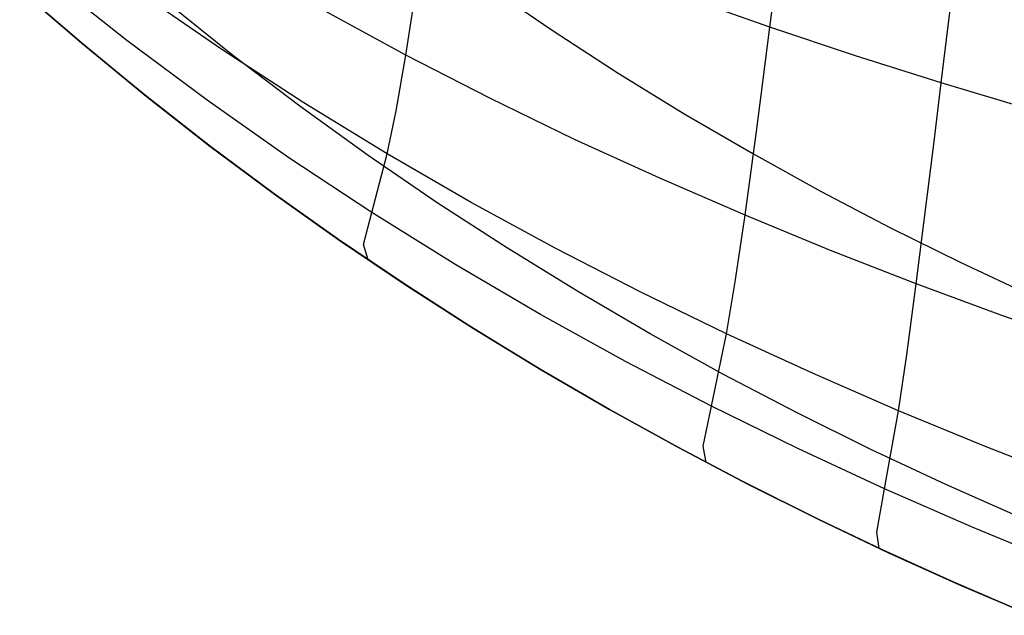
# Model space of a CAD drawing. Header units: millimetres. Extents: x -58 to 58, y -58 to 57.
# Tile 57 of 102: x -12.94 to -9.58, y 47.29 to 49.32. Entities that reach past the tile are written whole.
import ezdxf

# ---------------------------------------------------------------- set-up
doc = ezdxf.new("R2010")
doc.units = ezdxf.units.MM
doc.header["$MEASUREMENT"] = 0
doc.layers.add('Predefinito', color=5, linetype='Continuous')

msp = doc.modelspace()

# ---------------------------------------------------------------- linework, layer by layer
at = {"layer": 'Predefinito', "extrusion": (0.7589585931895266, -0.6511388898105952, 0)}
msp.add_lwpolyline([(30.08194294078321, 320.0000000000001), (30.05974699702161, 319.9997536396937), (30.03736269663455, 319.9990058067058), (30.01480470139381, 319.9977436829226), (29.9920885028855, 319.995954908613), (29.96923041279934, 319.9936276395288), (29.94624754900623, 319.9907506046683), (29.92315781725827, 319.9873131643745), (29.89997988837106, 319.9833053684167), (29.87673317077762, 319.9787180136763), (29.85343777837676, 319.9735427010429), (29.83011449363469, 319.9677718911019), (29.80678472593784, 319.9613989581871), (29.78347046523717, 319.9544182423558), (29.76019423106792, 319.9468250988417), (29.73697901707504, 319.9386159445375), (29.71384823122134, 319.9297883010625), (29.69082563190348, 319.9203408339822), (29.66793526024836, 319.9102733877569), (29.64520136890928, 319.8995870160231), (29.6226483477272, 319.8882840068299), (29.60030064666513, 319.8763679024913), (29.57818269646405, 319.8638435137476), (29.55631882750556, 319.8507169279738), (29.53473318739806, 319.8369955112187), (29.51344965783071, 319.8226879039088), (29.49249177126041, 319.8078040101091), (29.47188262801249, 319.7923549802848), (29.45164481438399, 319.7763531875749), (29.43180032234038, 319.7598121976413), (29.41237047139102, 319.7427467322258), (29.39337583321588, 319.7251726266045), (29.37483615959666, 319.7071067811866), (29.35677031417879, 319.6885671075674), (29.33919620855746, 319.6695724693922), (29.32213074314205, 319.6501426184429), (29.30558975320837, 319.6302981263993), (29.28958796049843, 319.6100603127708), (29.27413893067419, 319.5894511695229), (29.25925503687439, 319.5684932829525), (29.24494742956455, 319.5472097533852), (29.23122601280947, 319.5256241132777), (29.21809942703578, 319.5037602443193), (29.2055750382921, 319.4816422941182), (29.19365893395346, 319.4592945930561), (29.18235592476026, 319.4367415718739), (29.17166955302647, 319.4140076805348), (29.16160210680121, 319.3911173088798), (29.15215463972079, 319.3680947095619), (29.1433269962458, 319.3449639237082), (29.13511784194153, 319.3217487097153), (29.12752469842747, 319.2984724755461), (29.12054398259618, 319.2751582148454), (29.11417104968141, 319.2518284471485), (29.10840023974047, 319.2285051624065), (29.10322492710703, 319.2052097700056), (29.09863757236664, 319.1819630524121), (29.09462977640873, 319.1587851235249), (29.09119233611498, 319.1356953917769), (29.08831530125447, 319.1127125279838), (29.08598803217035, 319.0898544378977), (29.08419925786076, 319.0671382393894), (29.08293713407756, 319.0445802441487), (29.08218930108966, 319.0221959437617), (29.08194294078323, 319)], dxfattribs=at)
at = {"layer": 'Predefinito', "extrusion": (0.7632151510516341, -0.6461444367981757, 0)}
msp.add_lwpolyline([(30.35546501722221, 320), (30.33326907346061, 319.9997536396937), (30.31088477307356, 319.9990058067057), (30.28832677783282, 319.9977436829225), (30.26561057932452, 319.9959549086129), (30.24275248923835, 319.9936276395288), (30.21976962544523, 319.9907506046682), (30.19667989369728, 319.9873131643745), (30.17350196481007, 319.9833053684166), (30.15025524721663, 319.9787180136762), (30.12695985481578, 319.9735427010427), (30.1036365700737, 319.9677718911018), (30.08030680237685, 319.961398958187), (30.05699254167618, 319.9544182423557), (30.03371630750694, 319.9468250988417), (30.01050109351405, 319.9386159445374), (29.98737030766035, 319.9297883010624), (29.96434770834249, 319.920340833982), (29.94145733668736, 319.9102733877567), (29.91872344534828, 319.899587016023), (29.89617042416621, 319.8882840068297), (29.87382272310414, 319.8763679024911), (29.85170477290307, 319.8638435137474), (29.82984090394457, 319.8507169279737), (29.80825526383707, 319.8369955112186), (29.78697173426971, 319.8226879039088), (29.76601384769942, 319.807804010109), (29.74540470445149, 319.7923549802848), (29.72516689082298, 319.7763531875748), (29.70532239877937, 319.7598121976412), (29.68589254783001, 319.7427467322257), (29.66689790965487, 319.7251726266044), (29.64835823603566, 319.7071067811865), (29.63029239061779, 319.6885671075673), (29.61271828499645, 319.6695724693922), (29.59565281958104, 319.6501426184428), (29.57911182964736, 319.6302981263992), (29.56311003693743, 319.6100603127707), (29.5476610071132, 319.5894511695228), (29.53277711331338, 319.5684932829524), (29.51846950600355, 319.5472097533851), (29.50474808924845, 319.5256241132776), (29.49162150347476, 319.5037602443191), (29.47909711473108, 319.481642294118), (29.46718101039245, 319.459294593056), (29.45587800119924, 319.4367415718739), (29.44519162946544, 319.4140076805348), (29.43512418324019, 319.3911173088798), (29.42567671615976, 319.3680947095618), (29.41684907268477, 319.3449639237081), (29.4086399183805, 319.3217487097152), (29.40104677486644, 319.298472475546), (29.39406605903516, 319.2751582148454), (29.38769312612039, 319.2518284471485), (29.38192231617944, 319.2285051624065), (29.376747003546, 319.2052097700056), (29.37215964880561, 319.1819630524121), (29.3681518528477, 319.1587851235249), (29.36471441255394, 319.135695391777), (29.36183737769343, 319.1127125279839), (29.35951010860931, 319.0898544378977), (29.35772133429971, 319.0671382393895), (29.35645921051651, 319.0445802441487), (29.35571137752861, 319.0221959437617), (29.35546501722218, 319)], dxfattribs=at)
at = {"layer": 'Predefinito', "extrusion": (0.771603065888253, -0.6361043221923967, 0)}
msp.add_lwpolyline([(30.89552930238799, 320), (30.87333335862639, 319.9997536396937), (30.85094905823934, 319.9990058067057), (30.82839106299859, 319.9977436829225), (30.8056748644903, 319.9959549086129), (30.78281677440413, 319.9936276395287), (30.75983391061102, 319.9907506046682), (30.73674417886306, 319.9873131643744), (30.71356624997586, 319.9833053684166), (30.69031953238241, 319.9787180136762), (30.66702413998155, 319.9735427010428), (30.64370085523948, 319.9677718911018), (30.62037108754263, 319.961398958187), (30.59705682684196, 319.9544182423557), (30.57378059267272, 319.9468250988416), (30.55056537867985, 319.9386159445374), (30.52743459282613, 319.9297883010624), (30.50441199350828, 319.920340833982), (30.48152162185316, 319.9102733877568), (30.45878773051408, 319.899587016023), (30.43623470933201, 319.8882840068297), (30.41388700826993, 319.8763679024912), (30.39176905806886, 319.8638435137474), (30.36990518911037, 319.8507169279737), (30.34831954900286, 319.8369955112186), (30.3270360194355, 319.8226879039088), (30.3060781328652, 319.807804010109), (30.28546898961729, 319.7923549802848), (30.26523117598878, 319.7763531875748), (30.24538668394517, 319.7598121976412), (30.22595683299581, 319.7427467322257), (30.20696219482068, 319.7251726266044), (30.18842252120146, 319.7071067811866), (30.17035667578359, 319.6885671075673), (30.15278257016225, 319.6695724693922), (30.13571710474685, 319.6501426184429), (30.11917611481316, 319.6302981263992), (30.10317432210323, 319.6100603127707), (30.08772529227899, 319.5894511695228), (30.07284139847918, 319.5684932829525), (30.05853379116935, 319.5472097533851), (30.04481237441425, 319.5256241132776), (30.03168578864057, 319.5037602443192), (30.01916139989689, 319.4816422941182), (30.00724529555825, 319.459294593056), (29.99594228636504, 319.4367415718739), (29.98525591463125, 319.4140076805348), (29.975188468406, 319.3911173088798), (29.96574100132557, 319.3680947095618), (29.95691335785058, 319.3449639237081), (29.94870420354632, 319.3217487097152), (29.94111106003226, 319.298472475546), (29.93413034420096, 319.2751582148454), (29.92775741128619, 319.2518284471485), (29.92198660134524, 319.2285051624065), (29.9168112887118, 319.2052097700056), (29.91222393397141, 319.1819630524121), (29.90821613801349, 319.1587851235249), (29.90477869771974, 319.1356953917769), (29.90190166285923, 319.1127125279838), (29.8995743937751, 319.0898544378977), (29.89778561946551, 319.0671382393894), (29.89652349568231, 319.0445802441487), (29.89577566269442, 319.0221959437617), (29.89552930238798, 319)], dxfattribs=at)
at = {"layer": 'Predefinito', "extrusion": (0.7878870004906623, -0.615819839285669, 0)}
msp.add_lwpolyline([(31.94824210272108, 320), (31.92604615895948, 319.9997536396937), (31.90366185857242, 319.9990058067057), (31.88110386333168, 319.9977436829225), (31.85838766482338, 319.9959549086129), (31.83552957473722, 319.9936276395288), (31.8125467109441, 319.9907506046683), (31.78945697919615, 319.9873131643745), (31.76627905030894, 319.9833053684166), (31.74303233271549, 319.9787180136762), (31.71973694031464, 319.9735427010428), (31.69641365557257, 319.9677718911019), (31.67308388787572, 319.9613989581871), (31.64976962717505, 319.9544182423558), (31.62649339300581, 319.9468250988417), (31.60327817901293, 319.9386159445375), (31.58014739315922, 319.9297883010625), (31.55712479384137, 319.9203408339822), (31.53423442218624, 319.9102733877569), (31.51150053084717, 319.8995870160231), (31.4889475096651, 319.8882840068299), (31.46659980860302, 319.8763679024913), (31.44448185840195, 319.8638435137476), (31.42261798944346, 319.8507169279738), (31.40103234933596, 319.8369955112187), (31.37974881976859, 319.8226879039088), (31.3587909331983, 319.8078040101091), (31.33818178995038, 319.7923549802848), (31.31794397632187, 319.7763531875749), (31.29809948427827, 319.7598121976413), (31.27866963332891, 319.7427467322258), (31.25967499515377, 319.7251726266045), (31.24113532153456, 319.7071067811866), (31.2230694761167, 319.6885671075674), (31.20549537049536, 319.6695724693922), (31.18842990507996, 319.6501426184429), (31.17188891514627, 319.6302981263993), (31.15588712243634, 319.6100603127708), (31.14043809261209, 319.5894511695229), (31.12555419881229, 319.5684932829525), (31.11124659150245, 319.5472097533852), (31.09752517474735, 319.5256241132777), (31.08439858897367, 319.5037602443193), (31.07187420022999, 319.4816422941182), (31.05995809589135, 319.4592945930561), (31.04865508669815, 319.4367415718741), (31.03796871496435, 319.414007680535), (31.0279012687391, 319.3911173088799), (31.01845380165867, 319.3680947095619), (31.00962615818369, 319.3449639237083), (31.00141700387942, 319.3217487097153), (30.99382386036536, 319.2984724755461), (30.98684314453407, 319.2751582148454), (30.9804702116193, 319.2518284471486), (30.97469940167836, 319.2285051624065), (30.96952408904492, 319.2052097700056), (30.96493673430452, 319.1819630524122), (30.96092893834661, 319.158785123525), (30.95749149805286, 319.135695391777), (30.95461446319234, 319.1127125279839), (30.95228719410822, 319.0898544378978), (30.95049841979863, 319.0671382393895), (30.94923629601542, 319.0445802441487), (30.94848846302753, 319.0221959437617), (30.9482421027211, 319)], dxfattribs=at)
at = {"layer": 'Predefinito', "extrusion": (0.7957818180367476, -0.605583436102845, 0)}
msp.add_lwpolyline([(32.46077312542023, 320), (32.43857718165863, 319.9997536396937), (32.41619288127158, 319.9990058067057), (32.39363488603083, 319.9977436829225), (32.37091868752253, 319.9959549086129), (32.34806059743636, 319.9936276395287), (32.32507773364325, 319.9907506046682), (32.3019880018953, 319.9873131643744), (32.27881007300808, 319.9833053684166), (32.25556335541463, 319.9787180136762), (32.23226796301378, 319.9735427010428), (32.20894467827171, 319.9677718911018), (32.18561491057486, 319.961398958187), (32.16230064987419, 319.9544182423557), (32.13902441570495, 319.9468250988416), (32.11580920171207, 319.9386159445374), (32.09267841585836, 319.9297883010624), (32.0696558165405, 319.920340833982), (32.04676544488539, 319.9102733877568), (32.0240315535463, 319.899587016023), (32.00147853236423, 319.8882840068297), (31.97913083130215, 319.8763679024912), (31.95701288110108, 319.8638435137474), (31.93514901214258, 319.8507169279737), (31.91356337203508, 319.8369955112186), (31.89227984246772, 319.8226879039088), (31.87132195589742, 319.807804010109), (31.8507128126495, 319.7923549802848), (31.830474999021, 319.7763531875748), (31.81063050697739, 319.7598121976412), (31.79120065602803, 319.7427467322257), (31.77220601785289, 319.7251726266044), (31.75366634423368, 319.7071067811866), (31.73560049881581, 319.6885671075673), (31.71802639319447, 319.6695724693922), (31.70096092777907, 319.6501426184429), (31.68441993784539, 319.6302981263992), (31.66841814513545, 319.6100603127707), (31.65296911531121, 319.5894511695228), (31.6380852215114, 319.5684932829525), (31.62377761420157, 319.5472097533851), (31.61005619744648, 319.5256241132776), (31.59692961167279, 319.5037602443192), (31.58440522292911, 319.4816422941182), (31.57248911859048, 319.459294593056), (31.56118610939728, 319.4367415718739), (31.55049973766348, 319.4140076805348), (31.54043229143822, 319.3911173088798), (31.5309848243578, 319.3680947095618), (31.52215718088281, 319.3449639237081), (31.51394802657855, 319.3217487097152), (31.50635488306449, 319.298472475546), (31.4993741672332, 319.2751582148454), (31.49300123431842, 319.2518284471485), (31.48723042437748, 319.2285051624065), (31.48205511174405, 319.2052097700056), (31.47746775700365, 319.1819630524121), (31.47345996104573, 319.1587851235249), (31.47002252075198, 319.1356953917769), (31.46714548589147, 319.1127125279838), (31.46481821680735, 319.0898544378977), (31.46302944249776, 319.0671382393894), (31.46176731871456, 319.0445802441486), (31.46101948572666, 319.0221959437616), (31.46077312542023, 318.9999999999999)], dxfattribs=at)
at = {"layer": 'Predefinito', "extrusion": (0.8034491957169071, -0.5953733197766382, 0)}
msp.add_lwpolyline([(32.95996484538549, 320), (32.93776890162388, 319.9997536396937), (32.91538460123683, 319.9990058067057), (32.89282660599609, 319.9977436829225), (32.87011040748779, 319.9959549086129), (32.84725231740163, 319.9936276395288), (32.82426945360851, 319.9907506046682), (32.80117972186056, 319.9873131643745), (32.77800179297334, 319.9833053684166), (32.7547550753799, 319.9787180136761), (32.73145968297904, 319.9735427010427), (32.70813639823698, 319.9677718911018), (32.68480663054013, 319.961398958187), (32.66149236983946, 319.9544182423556), (32.63821613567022, 319.9468250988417), (32.61500092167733, 319.9386159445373), (32.59187013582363, 319.9297883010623), (32.56884753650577, 319.9203408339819), (32.54595716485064, 319.9102733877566), (32.52322327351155, 319.8995870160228), (32.50067025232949, 319.8882840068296), (32.47832255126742, 319.8763679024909), (32.45620460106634, 319.8638435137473), (32.43434073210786, 319.8507169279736), (32.41275509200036, 319.8369955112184), (32.391471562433, 319.8226879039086), (32.3705136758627, 319.8078040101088), (32.34990453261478, 319.7923549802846), (32.32966671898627, 319.7763531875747), (32.30982222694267, 319.7598121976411), (32.29039237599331, 319.7427467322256), (32.27139773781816, 319.7251726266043), (32.25285806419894, 319.7071067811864), (32.23479221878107, 319.6885671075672), (32.21721811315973, 319.669572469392), (32.20015264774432, 319.6501426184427), (32.18361165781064, 319.6302981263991), (32.16760986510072, 319.6100603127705), (32.15216083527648, 319.5894511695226), (32.13727694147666, 319.5684932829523), (32.12296933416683, 319.5472097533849), (32.10924791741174, 319.5256241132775), (32.09612133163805, 319.503760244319), (32.08359694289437, 319.4816422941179), (32.07168083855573, 319.4592945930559), (32.06037782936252, 319.4367415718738), (32.04969145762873, 319.4140076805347), (32.03962401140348, 319.3911173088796), (32.03017654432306, 319.3680947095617), (32.02134890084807, 319.344963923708), (32.01313974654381, 319.3217487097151), (32.00554660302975, 319.2984724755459), (31.99856588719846, 319.2751582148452), (31.99219295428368, 319.2518284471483), (31.98642214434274, 319.2285051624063), (31.98124683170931, 319.2052097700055), (31.97665947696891, 319.181963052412), (31.972651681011, 319.1587851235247), (31.96921424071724, 319.1356953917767), (31.96633720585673, 319.1127125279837), (31.96400993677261, 319.0898544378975), (31.96222116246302, 319.0671382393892), (31.96095903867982, 319.0445802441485), (31.96021120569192, 319.0221959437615), (31.95996484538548, 318.9999999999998)], dxfattribs=at)
at = {"layer": 'Predefinito'}
for points in [[(-9.494255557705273, 47.28883917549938), (-9.73747417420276, 47.39317108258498), (-9.979286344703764, 47.50238822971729), (-10.21959314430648, 47.61662052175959), (-10.4582956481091, 47.7359978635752), (-10.69528158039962, 47.86065932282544), (-10.93039481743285, 47.9907130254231), (-11.16347066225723, 48.12624246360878), (-11.39434441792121, 48.26733112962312), (-11.62285138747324, 48.41406251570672), (-11.84882687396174, 48.56652011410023), (-12.07210618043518, 48.72478741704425), (-12.292524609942, 48.8889479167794), (-12.50989156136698, 49.05907532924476), (-12.72400471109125, 49.23517869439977), (-12.93468177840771, 49.41724449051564)], [(-12.93468168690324, 49.41724458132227), (-12.72400461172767, 49.23517879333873), (-12.50989145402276, 49.05907543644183), (-12.29252449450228, 48.88894803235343), (-12.07210605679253, 48.72478754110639), (-11.84882674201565, 48.56652024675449), (-11.62285124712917, 48.41406265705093), (-11.39434426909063, 48.26733127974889), (-11.16347050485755, 48.12624262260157), (-10.93039465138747, 47.99071319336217), (-10.69528140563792, 47.86065949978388), (-10.45829546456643, 47.73599804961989), (-10.21959295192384, 47.61662071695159), (-9.979286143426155, 47.50238843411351), (-9.737473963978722, 47.39317129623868), (-9.494255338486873, 47.28883939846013)], [(-11.34685404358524, 49.435579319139), (-11.12539001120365, 49.2840210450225), (-10.90075972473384, 49.13824203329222), (-10.67303356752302, 48.99811381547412), (-10.44227880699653, 48.86351361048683), (-10.20855674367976, 48.73432952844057), (-9.971925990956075, 48.61045458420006), (-9.732452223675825, 48.49176890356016), (-9.490201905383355, 48.37815117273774)]]:
    msp.add_lwpolyline(points, dxfattribs=at)
at = {"layer": 'Predefinito', "extrusion": (0.8578327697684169, -0.5139289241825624, 0)}
msp.add_lwpolyline([(36.54700707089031, 320), (36.5248111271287, 319.9997536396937), (36.50242682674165, 319.9990058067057), (36.47986883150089, 319.9977436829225), (36.4571526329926, 319.9959549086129), (36.43429454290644, 319.9936276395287), (36.41131167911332, 319.9907506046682), (36.38822194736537, 319.9873131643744), (36.36504401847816, 319.9833053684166), (36.34179730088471, 319.9787180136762), (36.31850190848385, 319.9735427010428), (36.29517862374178, 319.9677718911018), (36.27184885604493, 319.961398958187), (36.24853459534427, 319.9544182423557), (36.22525836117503, 319.9468250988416), (36.20204314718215, 319.9386159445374), (36.17891236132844, 319.9297883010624), (36.15588976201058, 319.920340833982), (36.13299939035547, 319.9102733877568), (36.11026549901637, 319.899587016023), (36.0877124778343, 319.8882840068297), (36.06536477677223, 319.8763679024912), (36.04324682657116, 319.8638435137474), (36.02138295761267, 319.8507169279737), (35.99979731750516, 319.8369955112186), (35.97851378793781, 319.8226879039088), (35.95755590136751, 319.807804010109), (35.93694675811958, 319.7923549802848), (35.91670894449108, 319.7763531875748), (35.89686445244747, 319.7598121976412), (35.87743460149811, 319.7427467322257), (35.85843996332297, 319.7251726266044), (35.83990028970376, 319.7071067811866), (35.82183444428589, 319.6885671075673), (35.80426033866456, 319.6695724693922), (35.78719487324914, 319.6501426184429), (35.77065388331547, 319.6302981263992), (35.75465209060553, 319.6100603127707), (35.73920306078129, 319.5894511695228), (35.72431916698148, 319.5684932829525), (35.71001155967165, 319.5472097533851), (35.69629014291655, 319.5256241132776), (35.68316355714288, 319.5037602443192), (35.67063916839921, 319.4816422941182), (35.65872306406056, 319.459294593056), (35.64742005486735, 319.4367415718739), (35.63673368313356, 319.4140076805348), (35.62666623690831, 319.3911173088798), (35.61721876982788, 319.3680947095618), (35.60839112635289, 319.3449639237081), (35.60018197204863, 319.3217487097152), (35.59258882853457, 319.298472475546), (35.58560811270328, 319.2751582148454), (35.5792351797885, 319.2518284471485), (35.57346436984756, 319.2285051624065), (35.56828905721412, 319.2052097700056), (35.56370170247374, 319.1819630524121), (35.55969390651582, 319.1587851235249), (35.55625646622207, 319.1356953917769), (35.55337943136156, 319.1127125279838), (35.55105216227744, 319.0898544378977), (35.54926338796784, 319.0671382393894), (35.54800126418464, 319.0445802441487), (35.54725343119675, 319.0221959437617), (35.54700707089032, 319)], dxfattribs=at)
at = {"layer": 'Predefinito', "extrusion": (1, 0, 0)}
for points in [[(48.8889479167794, 59.99965237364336), (48.8889479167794, 319)], [(47.7359978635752, 59.9987216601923), (47.7359978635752, 319)]]:
    msp.add_lwpolyline(points, dxfattribs=at)
at = {"layer": 'Predefinito', "extrusion": (0.8806681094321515, -0.4737337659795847, 0)}
msp.add_lwpolyline([(38.08263181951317, 320), (38.06043587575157, 319.9997536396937), (38.03805157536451, 319.9990058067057), (38.01549358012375, 319.9977436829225), (37.99277738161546, 319.9959549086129), (37.9699192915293, 319.9936276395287), (37.94693642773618, 319.9907506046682), (37.92384669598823, 319.9873131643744), (37.90066876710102, 319.9833053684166), (37.87742204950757, 319.9787180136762), (37.85412665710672, 319.9735427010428), (37.83080337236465, 319.9677718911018), (37.8074736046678, 319.961398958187), (37.78415934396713, 319.9544182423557), (37.76088310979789, 319.9468250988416), (37.73766789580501, 319.9386159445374), (37.7145371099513, 319.9297883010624), (37.69151451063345, 319.920340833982), (37.66862413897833, 319.9102733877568), (37.64589024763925, 319.899587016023), (37.62333722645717, 319.8882840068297), (37.60098952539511, 319.8763679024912), (37.57887157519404, 319.8638435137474), (37.55700770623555, 319.8507169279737), (37.53542206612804, 319.8369955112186), (37.51413853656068, 319.8226879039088), (37.49318064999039, 319.807804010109), (37.47257150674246, 319.7923549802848), (37.45233369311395, 319.7763531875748), (37.43248920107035, 319.7598121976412), (37.413059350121, 319.7427467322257), (37.39406471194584, 319.7251726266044), (37.37552503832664, 319.7071067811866), (37.35745919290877, 319.6885671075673), (37.33988508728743, 319.6695724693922), (37.32281962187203, 319.6501426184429), (37.30627863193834, 319.6302981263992), (37.29027683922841, 319.6100603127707), (37.27482780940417, 319.5894511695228), (37.25994391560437, 319.5684932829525), (37.24563630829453, 319.5472097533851), (37.23191489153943, 319.5256241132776), (37.21878830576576, 319.5037602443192), (37.20626391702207, 319.4816422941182), (37.19434781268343, 319.459294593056), (37.18304480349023, 319.4367415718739), (37.17235843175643, 319.4140076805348), (37.16229098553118, 319.3911173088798), (37.15284351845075, 319.3680947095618), (37.14401587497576, 319.3449639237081), (37.1358067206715, 319.3217487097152), (37.12821357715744, 319.298472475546), (37.12123286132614, 319.2751582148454), (37.11485992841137, 319.2518284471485), (37.10908911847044, 319.2285051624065), (37.103913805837, 319.2052097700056), (37.09932645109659, 319.1819630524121), (37.09531865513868, 319.1587851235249), (37.09188121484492, 319.1356953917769), (37.08900417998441, 319.1127125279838), (37.08667691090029, 319.0898544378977), (37.0848881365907, 319.0671382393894), (37.0836260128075, 319.0445802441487), (37.0828781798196, 319.0221959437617), (37.08263181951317, 319)], dxfattribs=at)
at = {"layer": 'Predefinito', "extrusion": (0.8910727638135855, -0.4538604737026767, 0)}
msp.add_lwpolyline([(38.78958960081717, 320), (38.76739365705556, 319.9997536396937), (38.7450093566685, 319.9990058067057), (38.72245136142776, 319.9977436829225), (38.69973516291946, 319.9959549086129), (38.6768770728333, 319.9936276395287), (38.65389420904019, 319.9907506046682), (38.63080447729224, 319.9873131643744), (38.60762654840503, 319.9833053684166), (38.58437983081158, 319.9787180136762), (38.56108443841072, 319.9735427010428), (38.53776115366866, 319.9677718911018), (38.5144313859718, 319.961398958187), (38.49111712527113, 319.9544182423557), (38.4678408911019, 319.9468250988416), (38.44462567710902, 319.9386159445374), (38.42149489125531, 319.9297883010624), (38.39847229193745, 319.920340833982), (38.37558192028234, 319.9102733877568), (38.35284802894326, 319.899587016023), (38.33029500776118, 319.8882840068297), (38.30794730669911, 319.8763679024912), (38.28582935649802, 319.8638435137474), (38.26396548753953, 319.8507169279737), (38.24237984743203, 319.8369955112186), (38.22109631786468, 319.8226879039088), (38.20013843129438, 319.807804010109), (38.17952928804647, 319.7923549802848), (38.15929147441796, 319.7763531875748), (38.13944698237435, 319.7598121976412), (38.12001713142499, 319.7427467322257), (38.10102249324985, 319.7251726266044), (38.08248281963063, 319.7071067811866), (38.06441697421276, 319.6885671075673), (38.04684286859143, 319.6695724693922), (38.02977740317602, 319.6501426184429), (38.01323641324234, 319.6302981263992), (37.99723462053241, 319.6100603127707), (37.98178559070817, 319.5894511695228), (37.96690169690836, 319.5684932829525), (37.95259408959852, 319.5472097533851), (37.93887267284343, 319.5256241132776), (37.92574608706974, 319.5037602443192), (37.91322169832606, 319.4816422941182), (37.90130559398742, 319.459294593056), (37.89000258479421, 319.4367415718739), (37.87931621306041, 319.4140076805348), (37.86924876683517, 319.3911173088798), (37.85980129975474, 319.3680947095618), (37.85097365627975, 319.3449639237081), (37.84276450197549, 319.3217487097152), (37.83517135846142, 319.298472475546), (37.82819064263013, 319.2751582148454), (37.82181770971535, 319.2518284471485), (37.81604689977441, 319.2285051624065), (37.81087158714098, 319.2052097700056), (37.80628423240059, 319.1819630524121), (37.80227643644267, 319.1587851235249), (37.79883899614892, 319.1356953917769), (37.79596196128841, 319.1127125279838), (37.79363469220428, 319.0898544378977), (37.79184591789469, 319.0671382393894), (37.79058379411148, 319.0445802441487), (37.78983596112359, 319.0221959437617), (37.78958960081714, 319)], dxfattribs=at)
at = {"layer": 'Predefinito', "extrusion": (0.9007697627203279, -0.4342969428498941, 0)}
msp.add_lwpolyline([(39.45314492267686, 320), (39.43094897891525, 319.9997536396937), (39.4085646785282, 319.9990058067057), (39.38600668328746, 319.9977436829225), (39.36329048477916, 319.9959549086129), (39.340432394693, 319.9936276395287), (39.31744953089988, 319.9907506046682), (39.29435979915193, 319.9873131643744), (39.27118187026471, 319.9833053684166), (39.24793515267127, 319.9787180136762), (39.22463976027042, 319.9735427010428), (39.20131647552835, 319.9677718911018), (39.17798670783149, 319.961398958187), (39.15467244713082, 319.9544182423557), (39.13139621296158, 319.9468250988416), (39.1081809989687, 319.9386159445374), (39.085050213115, 319.9297883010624), (39.06202761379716, 319.920340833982), (39.03913724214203, 319.9102733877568), (39.01640335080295, 319.899587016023), (38.99385032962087, 319.8882840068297), (38.9715026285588, 319.8763679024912), (38.94938467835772, 319.8638435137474), (38.92752080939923, 319.8507169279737), (38.90593516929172, 319.8369955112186), (38.88465163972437, 319.8226879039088), (38.86369375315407, 319.807804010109), (38.84308460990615, 319.7923549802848), (38.82284679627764, 319.7763531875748), (38.80300230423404, 319.7598121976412), (38.78357245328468, 319.7427467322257), (38.76457781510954, 319.7251726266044), (38.74603814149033, 319.7071067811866), (38.72797229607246, 319.6885671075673), (38.71039819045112, 319.6695724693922), (38.69333272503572, 319.6501426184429), (38.67679173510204, 319.6302981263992), (38.6607899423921, 319.6100603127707), (38.64534091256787, 319.5894511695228), (38.63045701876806, 319.5684932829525), (38.61614941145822, 319.5472097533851), (38.60242799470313, 319.5256241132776), (38.58930140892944, 319.5037602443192), (38.57677702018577, 319.4816422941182), (38.56486091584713, 319.459294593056), (38.55355790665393, 319.4367415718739), (38.54287153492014, 319.4140076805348), (38.53280408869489, 319.3911173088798), (38.52335662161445, 319.3680947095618), (38.51452897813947, 319.3449639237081), (38.50631982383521, 319.3217487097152), (38.49872668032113, 319.298472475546), (38.49174596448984, 319.2751582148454), (38.48537303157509, 319.2518284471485), (38.47960222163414, 319.2285051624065), (38.4744269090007, 319.2052097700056), (38.46983955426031, 319.1819630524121), (38.46583175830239, 319.1587851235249), (38.46239431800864, 319.1356953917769), (38.45951728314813, 319.1127125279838), (38.45719001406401, 319.0898544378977), (38.45540123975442, 319.0671382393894), (38.45413911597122, 319.0445802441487), (38.45339128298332, 319.0221959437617), (38.45314492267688, 319)], dxfattribs=at)
at = {"layer": 'Predefinito'}
for points in [[(-10.0111131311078, 47.5172132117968, 59.9964384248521), (-10.01890188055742, 47.5728144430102, 56.15306080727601), (-9.99273858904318, 47.7201811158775, 52.2968745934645), (-9.94563192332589, 47.9865977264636, 48.4275620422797), (-9.917258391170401, 48.17734742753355, 46.48061606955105), (-9.88463900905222, 48.4196930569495, 44.5256510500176), (-9.84609063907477, 48.72475753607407, 42.56675544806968), (-9.823916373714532, 48.90456799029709, 41.58709409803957), (-9.79942079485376, 49.1046278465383, 40.6079696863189), (-9.772289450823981, 49.3265482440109, 39.62990790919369), (-9.74216961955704, 49.5720809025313, 38.6534914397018), (-9.708643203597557, 49.84270297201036, 37.68015582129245), (-9.67127935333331, 50.1389623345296, 36.7126583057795), (-9.629752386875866, 50.46135881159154, 35.75317218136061), (-9.58380718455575, 50.8106763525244, 34.8033583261), (-9.533191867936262, 51.18774359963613, 33.86505338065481), (-9.47772550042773, 51.5935384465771, 32.9402304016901), (-9.417283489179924, 52.02911206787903, 32.03094712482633), (-9.385206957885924, 52.25843093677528, 31.58283680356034), (-9.35190963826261, 52.4956374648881, 31.1394679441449), (-9.317409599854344, 52.74088573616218, 30.70113821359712), (-9.281761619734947, 52.99433243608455, 30.26817940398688), (-9.2450329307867, 53.25613118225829, 29.84093314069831), (-9.20729076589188, 53.5264355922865, 29.4197410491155)], [(-10.6005589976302, 47.810185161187, 59.9965060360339), (-10.6111715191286, 47.86540201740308, 56.1773474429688), (-10.5825697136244, 48.0019810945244, 52.3461819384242), (-10.5315076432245, 48.2488077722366, 48.5024417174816), (-10.50170134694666, 48.42655802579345, 46.56893999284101), (-10.4682533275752, 48.6530434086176, 44.6278581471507), (-10.42953077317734, 48.93865272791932, 42.68299766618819), (-10.40752494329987, 49.10713103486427, 41.71030326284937), (-10.3833716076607, 49.2946470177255, 40.7380495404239), (-10.3567559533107, 49.50270035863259, 39.76670881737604), (-10.3273159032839, 49.7329222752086, 38.796793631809), (-10.29458231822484, 49.98667641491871, 37.82962965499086), (-10.2580367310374, 50.2644489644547, 36.8678122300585), (-10.217307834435, 50.56669657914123, 35.91337995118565), (-10.1721164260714, 50.8941573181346, 34.9678706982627), (-10.12217394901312, 51.24761334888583, 34.03298422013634), (-10.0672473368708, 51.628000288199, 33.1105375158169), (-10.00715053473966, 52.03633199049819, 32.20242161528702), (-9.975148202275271, 52.2513359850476, 31.75438308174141), (-9.94184475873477, 52.473763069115, 31.3107124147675), (-9.907246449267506, 52.70376651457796, 30.87168223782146), (-9.871393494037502, 52.94150739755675, 30.43759715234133), (-9.834337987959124, 53.18714566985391, 30.00877131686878), (-9.79613202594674, 53.440841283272, 29.5855188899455)], [(-11.7529786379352, 48.5008606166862, 59.9973176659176), (-11.76927464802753, 48.5532227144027, 56.24638438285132), (-11.740786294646, 48.6625050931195, 52.4837798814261), (-11.6881927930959, 48.8623480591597, 48.7085681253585), (-11.65818610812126, 49.00969368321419, 46.81060113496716), (-11.6251495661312, 49.1995963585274, 44.9060442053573), (-11.58745731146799, 49.44085003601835, 42.99808535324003), (-11.5428675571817, 49.7429403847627, 41.0896796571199), (-11.51719495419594, 49.91988142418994, 40.13621780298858), (-11.4887498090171, 50.1158842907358, 39.1837412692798), (-11.45694311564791, 50.33206800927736, 38.23334278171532), (-11.4210606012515, 50.5687838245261, 37.2872658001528), (-11.38059978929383, 50.82640340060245, 36.3472637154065), (-11.3351789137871, 51.1055865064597, 35.4146279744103), (-11.28438190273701, 51.40703889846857, 34.49078624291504), (-11.2278168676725, 51.731636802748, 33.5772557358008), (-11.16512189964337, 52.08034897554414, 32.67561303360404), (-11.0960494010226, 52.4543296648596, 31.7875915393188), (-11.02043884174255, 52.85482342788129, 30.91502316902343), (-10.98020557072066, 53.06544483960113, 30.48517667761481), (-10.9383821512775, 53.2832185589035, 30.0599783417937)], [(-9.39972419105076, 47.4679836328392, 52.2603080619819), (-9.696392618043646, 47.59047832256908, 52.27709541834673), (-9.99273858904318, 47.7201811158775, 52.2968745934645), (-10.28826594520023, 47.85727563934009, 52.31990066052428), (-10.5825697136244, 48.0019810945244, 52.3461819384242), (-10.87533389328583, 48.15456133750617, 52.37571810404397), (-11.16620648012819, 48.31530672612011, 52.40850293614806), (-11.45481482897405, 48.48452029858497, 52.4445267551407), (-11.740786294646, 48.6625050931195, 52.4837798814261), (-12.02352713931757, 48.84952006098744, 52.52626479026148), (-12.30205984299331, 49.04535448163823, 52.57189026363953), (-12.5754360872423, 49.24960688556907, 52.62050608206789), (-12.8427075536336, 49.4618758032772, 52.6719620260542)], [(-9.510788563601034, 47.29583061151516, 59.99839108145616), (-9.75623958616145, 47.40151379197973, 59.99846795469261), (-9.999425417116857, 47.5117971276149, 59.9985496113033), (-10.24027180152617, 47.62677027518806, 59.99863614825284), (-10.47870448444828, 47.74652289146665, 59.99872766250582), (-10.7146492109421, 47.87114463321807, 59.99882425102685), (-10.94803172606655, 48.00072515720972, 59.99892601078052), (-11.17877777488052, 48.13535412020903, 59.99903303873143), (-11.40681310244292, 48.27512117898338, 59.99914543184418), (-11.63206345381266, 48.4201159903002, 59.99926328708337), (-11.85445457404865, 48.57042821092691, 59.99938670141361), (-12.07391220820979, 48.7261474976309, 59.9995157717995), (-12.29036210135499, 48.88736350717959, 59.99965059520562), (-12.51249870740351, 49.06113570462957, 59.99979726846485), (-12.72935346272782, 49.23946016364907, 59.99994935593), (-12.94109803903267, 49.42252471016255, 60.00010721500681)], [(-9.35844216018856, 47.7509516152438, 48.3709833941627), (-9.652021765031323, 47.86557385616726, 48.39713038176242), (-9.94563192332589, 47.9865977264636, 48.4275620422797), (-10.23891159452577, 48.11425120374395, 48.46265800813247), (-10.5315076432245, 48.2488077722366, 48.5024417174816), (-10.82309445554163, 48.39055939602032, 48.54692245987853), (-11.11331814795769, 48.53983490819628, 48.5961037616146), (-11.401807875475, 48.69698192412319, 48.64998564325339), (-11.6881927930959, 48.8623480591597, 48.7085681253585), (-11.97190969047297, 49.03625178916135, 48.77186980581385), (-12.25203982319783, 49.21863962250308, 48.83978109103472), (-12.52767904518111, 49.4093012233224, 48.91210971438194)], [(-9.525242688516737, 47.62018832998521, 319.7071067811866), (-9.78364725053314, 47.73480861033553, 319.7071067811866), (-10.03954653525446, 47.85482849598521, 319.7071067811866), (-10.29285354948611, 47.98037146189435, 319.7071067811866), (-10.54353710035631, 48.11160313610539, 319.7071067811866), (-10.79142549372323, 48.24861798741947, 319.7071067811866), (-11.03643617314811, 48.39153448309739, 319.7071067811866), (-11.27849599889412, 48.54047942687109, 319.7071067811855), (-11.51751761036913, 48.69559459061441, 319.7071067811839), (-11.75340632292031, 48.85702928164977, 319.7071067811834), (-11.98606745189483, 49.02493280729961, 319.7071067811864), (-12.21542106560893, 49.19948410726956, 319.7071067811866), (-12.44124911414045, 49.38077172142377, 319.7071067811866)], [(-9.507791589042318, 49.01704177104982, 40.5542134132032), (-9.79942079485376, 49.1046278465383, 40.6079696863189), (-10.09146820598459, 49.19708505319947, 40.66923276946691), (-10.3833716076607, 49.2946470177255, 40.7380495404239), (-10.67480101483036, 49.39762923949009, 40.81446442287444)], [(-9.30146197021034, 48.2096565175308, 44.4472759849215), (-9.59278261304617, 48.31186891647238, 44.48367547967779), (-9.88463900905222, 48.4196930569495, 44.5256510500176), (-10.17659107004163, 48.53332378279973, 44.57369834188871), (-10.4682533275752, 48.6530434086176, 44.6278581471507), (-10.75929437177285, 48.77916247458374, 44.68815523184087), (-11.04936478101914, 48.91203891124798, 44.75460847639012), (-11.33810352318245, 49.05205583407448, 44.8272330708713), (-11.6251495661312, 49.1995963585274, 44.9060442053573), (-11.90997026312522, 49.35502632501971, 44.99108023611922)]]:
    msp.add_polyline3d(points, dxfattribs=at)

doc.saveas('drawing.dxf')
